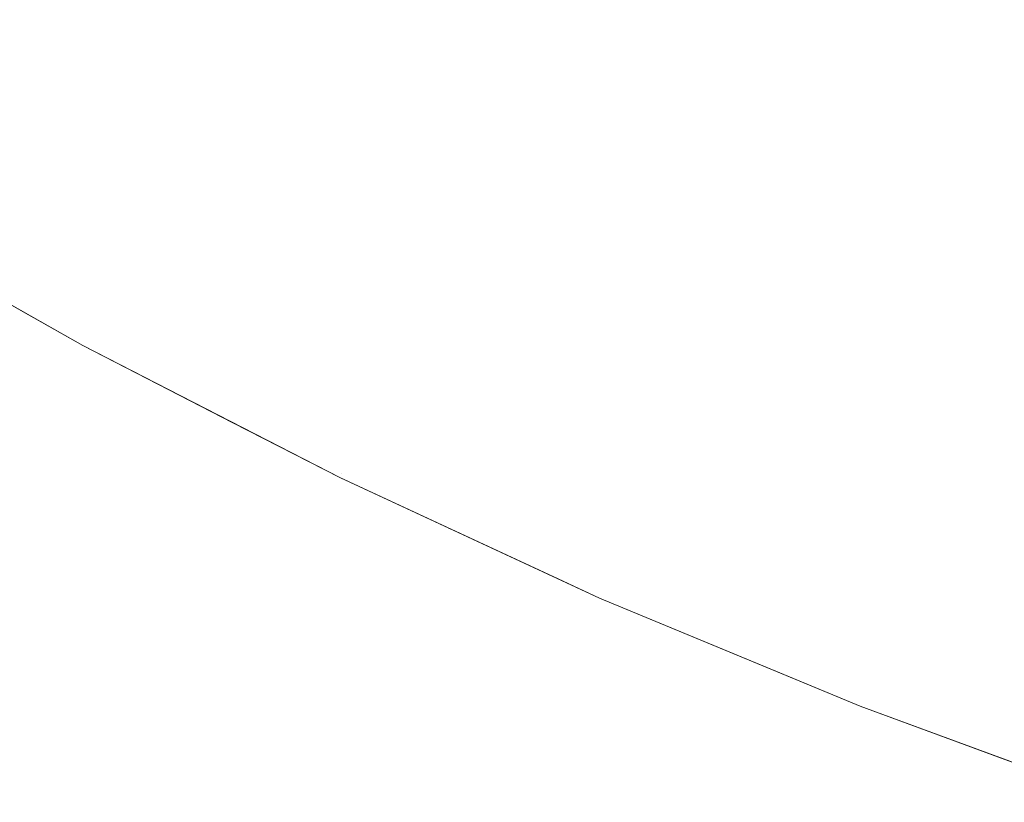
# Model space of a CAD drawing. Header units: centimetres. Extents: x -21.6 to 22.7, y 3.4 to 5.2.
# Tile 5 of 256: x -21.53813 to -21.52756, y 3.40408 to 3.41248. Entities that reach past the tile are written whole.
import ezdxf

# ---------------------------------------------------------------- set-up
doc = ezdxf.new("R2010")
doc.units = ezdxf.units.CM
doc.header["$LTSCALE"] = 2.54
doc.layers.add('Lucido design-1', color=7, linetype='Continuous')

# ---------------------------------------------------------------- blocks, each defined once
blk = doc.blocks.new('Gruppo-4-1')
at = {"color": 7, "linetype": 'Continuous', "lineweight": 9}
for points, invisible_edges in [([(-21.531649, 3.412835, -1872.950327), (-21.531804, 3.412353, -1872.948903), (-21.533989, 3.413421, -1872.948903), (-21.533822, 3.413897, -1872.950327)], 15), ([(-21.532902, 3.412878, -1872.282125), (-21.531804, 3.412353, -1872.282125), (-21.531487, 3.413336, -1872.279288), (-21.532572, 3.413854, -1872.279288)], 15), ([(-21.529134, 3.412878, -1872.953141), (-21.529289, 3.412353, -1872.95174), (-21.531487, 3.413336, -1872.95174), (-21.53132, 3.413854, -1872.953141)], 15), ([(-21.530393, 3.412835, -1872.279288), (-21.529289, 3.412353, -1872.279288), (-21.528975, 3.413421, -1872.276499), (-21.530065, 3.413897, -1872.276499)], 15), ([(-21.536922, 3.412495, -1872.941616), (-21.537057, 3.412141, -1872.940129), (-21.539218, 3.413383, -1872.940129), (-21.539074, 3.413732, -1872.941616)], 15), ([(-21.535393, 3.413092, -1872.285009), (-21.536471, 3.413676, -1872.285009), (-21.536779, 3.412869, -1872.287934), (-21.535691, 3.41228, -1872.287934)], 15), ([(-21.536629, 3.413263, -1872.944562), (-21.536471, 3.413676, -1872.946019), (-21.534305, 3.412526, -1872.946019), (-21.534452, 3.412107, -1872.944562)], 15), ([(-21.539354, 3.413053, -1872.938634), (-21.539218, 3.413383, -1872.940129), (-21.537057, 3.412141, -1872.940129), (-21.537185, 3.411807, -1872.938634)], 15), ([(-21.538143, 3.412753, -1872.290899), (-21.537057, 3.412141, -1872.290899), (-21.536779, 3.412869, -1872.287934), (-21.537856, 3.413477, -1872.287934)], 15), ([(-21.532902, 3.412878, -1872.282125), (-21.533989, 3.413421, -1872.282125), (-21.534305, 3.412526, -1872.285009), (-21.533206, 3.411977, -1872.285009)], 15), ([(-21.53415, 3.412964, -1872.947466), (-21.533989, 3.413421, -1872.948903), (-21.531804, 3.412353, -1872.948903), (-21.531954, 3.411891, -1872.947466)], 15), ([(-21.527875, 3.412964, -1872.276499), (-21.528975, 3.413421, -1872.276499), (-21.529289, 3.412353, -1872.279288), (-21.528176, 3.411891, -1872.279288)], 15), ([(-21.529134, 3.412878, -1872.953141), (-21.528975, 3.413421, -1872.954529), (-21.526768, 3.412526, -1872.954529), (-21.526914, 3.411977, -1872.953141)], 15), ([(-21.530393, 3.412835, -1872.279288), (-21.531487, 3.413336, -1872.279288), (-21.531804, 3.412353, -1872.282125), (-21.530697, 3.411847, -1872.282125)], 15), ([(-21.531649, 3.412835, -1872.950327), (-21.531487, 3.413336, -1872.95174), (-21.529289, 3.412353, -1872.95174), (-21.529438, 3.411847, -1872.950327)], 15), ([(-21.534452, 3.412107, -1872.944562), (-21.534593, 3.411708, -1872.943094), (-21.536779, 3.412869, -1872.943094), (-21.536629, 3.413263, -1872.944562)], 15), ([(-21.535691, 3.41228, -1872.287934), (-21.534593, 3.411708, -1872.287934), (-21.534305, 3.412526, -1872.285009), (-21.535393, 3.413092, -1872.285009)], 15), ([(-21.537185, 3.411807, -1872.938634), (-21.537305, 3.411494, -1872.93713), (-21.539481, 3.412744, -1872.93713), (-21.539354, 3.413053, -1872.938634)], 15), ([(-21.531954, 3.411891, -1872.947466), (-21.532097, 3.411447, -1872.946019), (-21.534305, 3.412526, -1872.946019), (-21.53415, 3.412964, -1872.947466)], 15), ([(-21.528176, 3.411891, -1872.279288), (-21.527055, 3.411447, -1872.279288), (-21.526768, 3.412526, -1872.276499), (-21.527875, 3.412964, -1872.276499)], 15), ([(-21.535691, 3.41228, -1872.287934), (-21.536779, 3.412869, -1872.287934), (-21.537057, 3.412141, -1872.290899), (-21.53596, 3.411547, -1872.290899)], 15), ([(-21.536922, 3.412495, -1872.941616), (-21.536779, 3.412869, -1872.943094), (-21.534593, 3.411708, -1872.943094), (-21.534726, 3.411329, -1872.941616)], 15), ([(-21.533206, 3.411977, -1872.285009), (-21.532097, 3.411447, -1872.285009), (-21.531804, 3.412353, -1872.282125), (-21.532902, 3.412878, -1872.282125)], 15), ([(-21.526914, 3.411977, -1872.953141), (-21.527055, 3.411447, -1872.95174), (-21.529289, 3.412353, -1872.95174), (-21.529134, 3.412878, -1872.953141)], 15), ([(-21.5396, 3.412456, -1872.935619), (-21.539481, 3.412744, -1872.93713), (-21.537305, 3.411494, -1872.93713), (-21.537416, 3.411201, -1872.935619)], 15), ([(-21.538398, 3.41211, -1872.293898), (-21.537305, 3.411494, -1872.293898), (-21.537057, 3.412141, -1872.290899), (-21.538143, 3.412753, -1872.290899)], 15), ([(-21.529438, 3.411847, -1872.950327), (-21.529581, 3.41136, -1872.948903), (-21.531804, 3.412353, -1872.948903), (-21.531649, 3.412835, -1872.950327)], 15), ([(-21.530697, 3.411847, -1872.282125), (-21.529581, 3.41136, -1872.282125), (-21.529289, 3.412353, -1872.279288), (-21.530393, 3.412835, -1872.279288)], 15), ([(-21.537416, 3.411201, -1872.935619), (-21.53752, 3.410929, -1872.934101), (-21.539711, 3.412187, -1872.934101), (-21.5396, 3.412456, -1872.935619)], 15), ([(-21.534726, 3.411329, -1872.941616), (-21.534852, 3.41097, -1872.940129), (-21.537057, 3.412141, -1872.940129), (-21.536922, 3.412495, -1872.941616)], 15), ([(-21.533206, 3.411977, -1872.285009), (-21.534305, 3.412526, -1872.285009), (-21.534593, 3.411708, -1872.287934), (-21.533484, 3.411154, -1872.287934)], 15), ([(-21.534452, 3.412107, -1872.944562), (-21.534305, 3.412526, -1872.946019), (-21.532097, 3.411447, -1872.946019), (-21.532234, 3.411023, -1872.944562)], 15), ([(-21.530697, 3.411847, -1872.282125), (-21.531804, 3.412353, -1872.282125), (-21.532097, 3.411447, -1872.285009), (-21.530979, 3.410936, -1872.285009)], 15), ([(-21.531954, 3.411891, -1872.947466), (-21.531804, 3.412353, -1872.948903), (-21.529581, 3.41136, -1872.948903), (-21.529719, 3.410892, -1872.947466)], 15), ([(-21.528176, 3.411891, -1872.279288), (-21.529289, 3.412353, -1872.279288), (-21.529581, 3.41136, -1872.282125), (-21.528456, 3.410892, -1872.282125)], 15), ([(-21.529438, 3.411847, -1872.950327), (-21.529289, 3.412353, -1872.95174), (-21.527055, 3.411447, -1872.95174), (-21.527191, 3.410936, -1872.950327)], 15), ([(-21.53596, 3.411547, -1872.290899), (-21.534852, 3.41097, -1872.290899), (-21.534593, 3.411708, -1872.287934), (-21.535691, 3.41228, -1872.287934)], 15), ([(-21.539813, 3.41194, -1872.932576), (-21.539711, 3.412187, -1872.934101), (-21.53752, 3.410929, -1872.934101), (-21.537616, 3.410678, -1872.932576)], 15), ([(-21.538621, 3.411549, -1872.296927), (-21.53752, 3.410929, -1872.296927), (-21.537305, 3.411494, -1872.293898), (-21.538398, 3.41211, -1872.293898)], 15), ([(-21.53596, 3.411547, -1872.290899), (-21.537057, 3.412141, -1872.290899), (-21.537305, 3.411494, -1872.293898), (-21.536199, 3.410895, -1872.293898)], 15), ([(-21.537185, 3.411807, -1872.938634), (-21.537057, 3.412141, -1872.940129), (-21.534852, 3.41097, -1872.940129), (-21.534972, 3.410632, -1872.938634)], 15), ([(-21.532234, 3.411023, -1872.944562), (-21.532365, 3.410619, -1872.943094), (-21.534593, 3.411708, -1872.943094), (-21.534452, 3.412107, -1872.944562)], 15), ([(-21.537616, 3.410678, -1872.932576), (-21.537704, 3.410448, -1872.931044), (-21.539906, 3.411713, -1872.931044), (-21.539813, 3.41194, -1872.932576)], 15), ([(-21.533484, 3.411154, -1872.287934), (-21.532365, 3.410619, -1872.287934), (-21.532097, 3.411447, -1872.285009), (-21.533206, 3.411977, -1872.285009)], 15), ([(-21.534972, 3.410632, -1872.938634), (-21.535084, 3.410314, -1872.93713), (-21.537305, 3.411494, -1872.93713), (-21.537185, 3.411807, -1872.938634)], 15), ([(-21.529719, 3.410892, -1872.947466), (-21.529851, 3.410444, -1872.946019), (-21.532097, 3.411447, -1872.946019), (-21.531954, 3.411891, -1872.947466)], 15), ([(-21.530979, 3.410936, -1872.285009), (-21.529851, 3.410444, -1872.285009), (-21.529581, 3.41136, -1872.282125), (-21.530697, 3.411847, -1872.282125)], 15), ([(-21.527191, 3.410936, -1872.950327), (-21.527322, 3.410444, -1872.948903), (-21.529581, 3.41136, -1872.948903), (-21.529438, 3.411847, -1872.950327)], 15), ([(-21.528456, 3.410892, -1872.282125), (-21.527322, 3.410444, -1872.282125), (-21.527055, 3.411447, -1872.279288), (-21.528176, 3.411891, -1872.279288)], 15), ([(-21.539991, 3.411508, -1872.929507), (-21.539906, 3.411713, -1872.931044), (-21.537704, 3.410448, -1872.931044), (-21.537784, 3.410239, -1872.929507)], 15), ([(-21.533484, 3.411154, -1872.287934), (-21.534593, 3.411708, -1872.287934), (-21.534852, 3.41097, -1872.290899), (-21.533734, 3.410412, -1872.290899)], 15), ([(-21.534726, 3.411329, -1872.941616), (-21.534593, 3.411708, -1872.943094), (-21.532365, 3.410619, -1872.943094), (-21.532489, 3.410236, -1872.941616)], 15), ([(-21.537784, 3.410239, -1872.929507), (-21.537855, 3.410052, -1872.927965), (-21.540067, 3.411323, -1872.927965), (-21.539991, 3.411508, -1872.929507)], 15), ([(-21.538811, 3.411072, -1872.299984), (-21.537704, 3.410448, -1872.299984), (-21.53752, 3.410929, -1872.296927), (-21.538621, 3.411549, -1872.296927)], 15), ([(-21.536199, 3.410895, -1872.293898), (-21.537305, 3.411494, -1872.293898), (-21.53752, 3.410929, -1872.296927), (-21.536408, 3.410326, -1872.296927)], 15), ([(-21.537416, 3.411201, -1872.935619), (-21.537305, 3.411494, -1872.93713), (-21.535084, 3.410314, -1872.93713), (-21.535188, 3.410017, -1872.935619)], 15), ([(-21.536199, 3.410895, -1872.293898), (-21.535084, 3.410314, -1872.293898), (-21.534852, 3.41097, -1872.290899), (-21.53596, 3.411547, -1872.290899)], 15), ([(-21.530979, 3.410936, -1872.285009), (-21.532097, 3.411447, -1872.285009), (-21.532365, 3.410619, -1872.287934), (-21.531236, 3.410103, -1872.287934)], 15), ([(-21.532234, 3.411023, -1872.944562), (-21.532097, 3.411447, -1872.946019), (-21.529851, 3.410444, -1872.946019), (-21.529977, 3.410015, -1872.944562)], 15), ([(-21.540134, 3.411161, -1872.926419), (-21.540067, 3.411323, -1872.927965), (-21.537855, 3.410052, -1872.927965), (-21.537918, 3.409887, -1872.926419)], 15), ([(-21.532489, 3.410236, -1872.941616), (-21.532606, 3.409872, -1872.940129), (-21.534852, 3.41097, -1872.940129), (-21.534726, 3.411329, -1872.941616)], 15), ([(-21.528456, 3.410892, -1872.282125), (-21.529581, 3.41136, -1872.282125), (-21.529851, 3.410444, -1872.285009), (-21.528714, 3.409971, -1872.285009)], 15), ([(-21.529719, 3.410892, -1872.947466), (-21.529581, 3.41136, -1872.948903), (-21.527322, 3.410444, -1872.948903), (-21.527448, 3.409971, -1872.947466)], 15), ([(-21.537918, 3.409887, -1872.926419), (-21.537973, 3.409744, -1872.924868), (-21.540192, 3.411019, -1872.924868), (-21.540134, 3.411161, -1872.926419)], 15), ([(-21.535188, 3.410017, -1872.935619), (-21.535285, 3.409741, -1872.934101), (-21.53752, 3.410929, -1872.934101), (-21.537416, 3.411201, -1872.935619)], 15), ([(-21.538967, 3.410679, -1872.303063), (-21.537855, 3.410052, -1872.303063), (-21.537704, 3.410448, -1872.299984), (-21.538811, 3.411072, -1872.299984)], 15), ([(-21.533734, 3.410412, -1872.290899), (-21.532606, 3.409872, -1872.290899), (-21.532365, 3.410619, -1872.287934), (-21.533484, 3.411154, -1872.287934)], 15), ([(-21.540242, 3.410899, -1872.923315), (-21.540192, 3.411019, -1872.924868), (-21.537973, 3.409744, -1872.924868), (-21.538019, 3.409622, -1872.923315)], 15), ([(-21.533734, 3.410412, -1872.290899), (-21.534852, 3.41097, -1872.290899), (-21.535084, 3.410314, -1872.293898), (-21.533957, 3.409752, -1872.293898)], 15), ([(-21.534972, 3.410632, -1872.938634), (-21.534852, 3.41097, -1872.940129), (-21.532606, 3.409872, -1872.940129), (-21.532717, 3.40953, -1872.938634)], 15), ([(-21.529977, 3.410015, -1872.944562), (-21.530097, 3.409606, -1872.943094), (-21.532365, 3.410619, -1872.943094), (-21.532234, 3.411023, -1872.944562)], 15), ([(-21.538019, 3.409622, -1872.923315), (-21.538057, 3.409523, -1872.921758), (-21.540282, 3.410801, -1872.921758), (-21.540242, 3.410899, -1872.923315)], 15), ([(-21.536408, 3.410326, -1872.296927), (-21.53752, 3.410929, -1872.296927), (-21.537704, 3.410448, -1872.299984), (-21.536586, 3.409842, -1872.299984)], 15), ([(-21.537616, 3.410678, -1872.932576), (-21.53752, 3.410929, -1872.934101), (-21.535285, 3.409741, -1872.934101), (-21.535375, 3.409487, -1872.932576)], 15), ([(-21.536408, 3.410326, -1872.296927), (-21.535285, 3.409741, -1872.296927), (-21.535084, 3.410314, -1872.293898), (-21.536199, 3.410895, -1872.293898)], 15), ([(-21.531236, 3.410103, -1872.287934), (-21.530097, 3.409606, -1872.287934), (-21.529851, 3.410444, -1872.285009), (-21.530979, 3.410936, -1872.285009)], 15), ([(-21.527448, 3.409971, -1872.947466), (-21.527569, 3.409518, -1872.946019), (-21.529851, 3.410444, -1872.946019), (-21.529719, 3.410892, -1872.947466)], 15), ([(-21.528714, 3.409971, -1872.285009), (-21.527569, 3.409518, -1872.285009), (-21.527322, 3.410444, -1872.282125), (-21.528456, 3.410892, -1872.282125)], 15), ([(-21.540314, 3.410725, -1872.920199), (-21.540282, 3.410801, -1872.921758), (-21.538057, 3.409523, -1872.921758), (-21.538087, 3.409445, -1872.920199)], 15), ([(-21.54035, 3.410637, -1872.917076), (-21.540336, 3.41067, -1872.918638), (-21.538108, 3.40939, -1872.918638), (-21.538121, 3.409356, -1872.917076)], 15), ([(-21.538121, 3.409356, -1872.917076), (-21.537455, 3.408979, -1872.915514), (-21.540203, 3.410536, -1872.915514), (-21.54035, 3.410637, -1872.917076)], 13), ([(-21.538087, 3.409445, -1872.920199), (-21.538108, 3.40939, -1872.918638), (-21.540336, 3.41067, -1872.918638), (-21.540314, 3.410725, -1872.920199)], 15), ([(-21.539088, 3.410373, -1872.30616), (-21.537973, 3.409744, -1872.30616), (-21.537855, 3.410052, -1872.303063), (-21.538967, 3.410679, -1872.303063)], 15), ([(-21.535375, 3.409487, -1872.932576), (-21.535457, 3.409254, -1872.931044), (-21.537704, 3.410448, -1872.931044), (-21.537616, 3.410678, -1872.932576)], 15), ([(-21.532717, 3.40953, -1872.938634), (-21.53282, 3.409208, -1872.93713), (-21.535084, 3.410314, -1872.93713), (-21.534972, 3.410632, -1872.938634)], 15), ([(-21.540203, 3.410536, -1872.315514), (-21.538119, 3.409356, -1872.315514), (-21.538108, 3.40939, -1872.31239), (-21.539228, 3.410021, -1872.31239)], 14), ([(-21.540203, 3.410536, -1872.915514), (-21.537455, 3.408979, -1872.915514), (-21.537455, 3.408979, -1872.315514), (-21.538119, 3.409356, -1872.315514)], 10), ([(-21.538119, 3.409356, -1872.315514), (-21.540203, 3.410536, -1872.315514), (-21.540203, 3.410536, -1872.915514)], 10), ([(-21.531236, 3.410103, -1872.287934), (-21.532365, 3.410619, -1872.287934), (-21.532606, 3.409872, -1872.290899), (-21.531468, 3.409352, -1872.290899)], 15), ([(-21.532489, 3.410236, -1872.941616), (-21.532365, 3.410619, -1872.943094), (-21.530097, 3.409606, -1872.943094), (-21.530212, 3.409218, -1872.941616)], 15), ([(-21.536586, 3.409842, -1872.299984), (-21.537704, 3.410448, -1872.299984), (-21.537855, 3.410052, -1872.303063), (-21.536732, 3.409444, -1872.303063)], 15), ([(-21.537784, 3.410239, -1872.929507), (-21.537704, 3.410448, -1872.931044), (-21.535457, 3.409254, -1872.931044), (-21.535531, 3.409043, -1872.929507)], 15), ([(-21.528714, 3.409971, -1872.285009), (-21.529851, 3.410444, -1872.285009), (-21.530097, 3.409606, -1872.287934), (-21.52895, 3.409129, -1872.287934)], 15), ([(-21.529977, 3.410015, -1872.944562), (-21.529851, 3.410444, -1872.946019), (-21.527569, 3.409518, -1872.946019), (-21.527684, 3.409085, -1872.944562)], 15), ([(-21.52618, 3.410015, -1872.282125), (-21.527322, 3.410444, -1872.282125), (-21.527569, 3.409518, -1872.285009), (-21.526415, 3.409085, -1872.285009)], 15), ([(-21.539175, 3.410153, -1872.30927), (-21.538057, 3.409523, -1872.30927), (-21.537973, 3.409744, -1872.30616), (-21.539088, 3.410373, -1872.30616)], 15), ([(-21.536586, 3.409842, -1872.299984), (-21.535457, 3.409254, -1872.299984), (-21.535285, 3.409741, -1872.296927), (-21.536408, 3.410326, -1872.296927)], 15), ([(-21.533957, 3.409752, -1872.293898), (-21.535084, 3.410314, -1872.293898), (-21.535285, 3.409741, -1872.296927), (-21.534152, 3.409175, -1872.296927)], 15), ([(-21.535188, 3.410017, -1872.935619), (-21.535084, 3.410314, -1872.93713), (-21.53282, 3.409208, -1872.93713), (-21.532918, 3.408908, -1872.935619)], 15), ([(-21.533957, 3.409752, -1872.293898), (-21.53282, 3.409208, -1872.293898), (-21.532606, 3.409872, -1872.290899), (-21.533734, 3.410412, -1872.290899)], 15), ([(-21.535531, 3.409043, -1872.929507), (-21.535598, 3.408854, -1872.927965), (-21.537855, 3.410052, -1872.927965), (-21.537784, 3.410239, -1872.929507)], 15), ([(-21.530212, 3.409218, -1872.941616), (-21.53032, 3.408851, -1872.940129), (-21.532606, 3.409872, -1872.940129), (-21.532489, 3.410236, -1872.941616)], 15), ([(-21.539228, 3.410021, -1872.31239), (-21.538108, 3.40939, -1872.31239), (-21.538057, 3.409523, -1872.30927), (-21.539175, 3.410153, -1872.30927)], 15), ([(-21.531468, 3.409352, -1872.290899), (-21.53032, 3.408851, -1872.290899), (-21.530097, 3.409606, -1872.287934), (-21.531236, 3.410103, -1872.287934)], 15), ([(-21.536732, 3.409444, -1872.303063), (-21.537855, 3.410052, -1872.303063), (-21.537973, 3.409744, -1872.30616), (-21.536846, 3.409133, -1872.30616)], 15), ([(-21.537918, 3.409887, -1872.926419), (-21.537855, 3.410052, -1872.927965), (-21.535598, 3.408854, -1872.927965), (-21.535657, 3.408686, -1872.926419)], 15), ([(-21.532918, 3.408908, -1872.935619), (-21.533008, 3.408629, -1872.934101), (-21.535285, 3.409741, -1872.934101), (-21.535188, 3.410017, -1872.935619)], 15), ([(-21.527684, 3.409085, -1872.944562), (-21.527794, 3.408672, -1872.943094), (-21.530097, 3.409606, -1872.943094), (-21.529977, 3.410015, -1872.944562)], 15), ([(-21.52895, 3.409129, -1872.287934), (-21.527794, 3.408672, -1872.287934), (-21.527569, 3.409518, -1872.285009), (-21.528714, 3.409971, -1872.285009)], 15), ([(-21.525144, 3.409129, -1872.947466), (-21.525253, 3.408672, -1872.946019), (-21.527569, 3.409518, -1872.946019), (-21.527448, 3.409971, -1872.947466)], 15), ([(-21.535657, 3.408686, -1872.926419), (-21.535708, 3.408541, -1872.924868), (-21.537973, 3.409744, -1872.924868), (-21.537918, 3.409887, -1872.926419)], 15), ([(-21.536732, 3.409444, -1872.303063), (-21.535598, 3.408854, -1872.303063), (-21.535457, 3.409254, -1872.299984), (-21.536586, 3.409842, -1872.299984)], 15), ([(-21.531468, 3.409352, -1872.290899), (-21.532606, 3.409872, -1872.290899), (-21.53282, 3.409208, -1872.293898), (-21.531674, 3.408684, -1872.293898)], 15), ([(-21.532717, 3.40953, -1872.938634), (-21.532606, 3.409872, -1872.940129), (-21.53032, 3.408851, -1872.940129), (-21.530422, 3.408505, -1872.938634)], 15), ([(-21.536846, 3.409133, -1872.30616), (-21.537973, 3.409744, -1872.30616), (-21.538057, 3.409523, -1872.30927), (-21.536928, 3.40891, -1872.30927)], 15), ([(-21.538019, 3.409622, -1872.923315), (-21.537973, 3.409744, -1872.924868), (-21.535708, 3.408541, -1872.924868), (-21.535751, 3.408418, -1872.923315)], 15), ([(-21.534152, 3.409175, -1872.296927), (-21.535285, 3.409741, -1872.296927), (-21.535457, 3.409254, -1872.299984), (-21.534317, 3.408685, -1872.299984)], 15), ([(-21.535375, 3.409487, -1872.932576), (-21.535285, 3.409741, -1872.934101), (-21.533008, 3.408629, -1872.934101), (-21.533091, 3.408371, -1872.932576)], 15), ([(-21.534152, 3.409175, -1872.296927), (-21.533008, 3.408629, -1872.296927), (-21.53282, 3.409208, -1872.293898), (-21.533957, 3.409752, -1872.293898)], 15), ([(-21.535751, 3.408418, -1872.923315), (-21.535787, 3.408317, -1872.921758), (-21.538057, 3.409523, -1872.921758), (-21.538019, 3.409622, -1872.923315)], 15), ([(-21.52895, 3.409129, -1872.287934), (-21.530097, 3.409606, -1872.287934), (-21.53032, 3.408851, -1872.290899), (-21.529163, 3.40837, -1872.290899)], 15), ([(-21.530212, 3.409218, -1872.941616), (-21.530097, 3.409606, -1872.943094), (-21.527794, 3.408672, -1872.943094), (-21.527898, 3.40828, -1872.941616)], 15), ([(-21.536928, 3.40891, -1872.30927), (-21.538057, 3.409523, -1872.30927), (-21.538108, 3.40939, -1872.31239), (-21.536977, 3.408777, -1872.31239)], 15), ([(-21.538087, 3.409445, -1872.920199), (-21.538057, 3.409523, -1872.921758), (-21.535787, 3.408317, -1872.921758), (-21.535815, 3.408238, -1872.920199)], 15), ([(-21.533091, 3.408371, -1872.932576), (-21.533167, 3.408135, -1872.931044), (-21.535457, 3.409254, -1872.931044), (-21.535375, 3.409487, -1872.932576)], 15), ([(-21.530422, 3.408505, -1872.938634), (-21.530518, 3.408179, -1872.93713), (-21.53282, 3.409208, -1872.93713), (-21.532717, 3.40953, -1872.938634)], 15), ([(-21.526415, 3.409085, -1872.285009), (-21.527569, 3.409518, -1872.285009), (-21.527794, 3.408672, -1872.287934), (-21.526629, 3.408235, -1872.287934)], 15), ([(-21.527684, 3.409085, -1872.944562), (-21.527569, 3.409518, -1872.946019), (-21.525253, 3.408672, -1872.946019), (-21.525357, 3.408235, -1872.944562)], 15), ([(-21.538121, 3.409356, -1872.917076), (-21.538108, 3.40939, -1872.918638), (-21.535834, 3.408182, -1872.918638), (-21.535846, 3.408148, -1872.917076)], 15), ([(-21.536977, 3.408777, -1872.31239), (-21.538108, 3.40939, -1872.31239), (-21.538119, 3.409356, -1872.315514), (-21.537455, 3.408979, -1872.315514)], 11), ([(-21.535815, 3.408238, -1872.920199), (-21.535834, 3.408182, -1872.918638), (-21.538108, 3.40939, -1872.918638), (-21.538087, 3.409445, -1872.920199)], 15), ([(-21.536846, 3.409133, -1872.30616), (-21.535708, 3.408541, -1872.30616), (-21.535598, 3.408854, -1872.303063), (-21.536732, 3.409444, -1872.303063)], 15), ([(-21.537455, 3.408979, -1872.915514), (-21.538121, 3.409356, -1872.917076), (-21.535846, 3.408148, -1872.917076)], 11), ([(-21.531674, 3.408684, -1872.293898), (-21.530518, 3.408179, -1872.293898), (-21.53032, 3.408851, -1872.290899), (-21.531468, 3.409352, -1872.290899)], 15), ([(-21.534317, 3.408685, -1872.299984), (-21.535457, 3.409254, -1872.299984), (-21.535598, 3.408854, -1872.303063), (-21.534453, 3.408282, -1872.303063)], 15), ([(-21.535531, 3.409043, -1872.929507), (-21.535457, 3.409254, -1872.931044), (-21.533167, 3.408135, -1872.931044), (-21.533236, 3.407922, -1872.929507)], 15), ([(-21.534317, 3.408685, -1872.299984), (-21.533167, 3.408135, -1872.299984), (-21.533008, 3.408629, -1872.296927), (-21.534152, 3.409175, -1872.296927)], 15), ([(-21.531674, 3.408684, -1872.293898), (-21.53282, 3.409208, -1872.293898), (-21.533008, 3.408629, -1872.296927), (-21.531854, 3.408101, -1872.296927)], 15), ([(-21.532918, 3.408908, -1872.935619), (-21.53282, 3.409208, -1872.93713), (-21.530518, 3.408179, -1872.93713), (-21.530607, 3.407875, -1872.935619)], 15), ([(-21.527898, 3.40828, -1872.941616), (-21.527997, 3.407909, -1872.940129), (-21.53032, 3.408851, -1872.940129), (-21.530212, 3.409218, -1872.941616)], 15), ([(-21.536928, 3.40891, -1872.30927), (-21.535787, 3.408317, -1872.30927), (-21.535708, 3.408541, -1872.30616), (-21.536846, 3.409133, -1872.30616)], 15), ([(-21.529163, 3.40837, -1872.290899), (-21.527997, 3.407909, -1872.290899), (-21.527794, 3.408672, -1872.287934), (-21.52895, 3.409129, -1872.287934)], 15), ([(-21.525357, 3.408235, -1872.944562), (-21.525457, 3.407818, -1872.943094), (-21.527794, 3.408672, -1872.943094), (-21.527684, 3.409085, -1872.944562)], 15), ([(-21.537455, 3.408979, -1872.315514), (-21.535843, 3.408151, -1872.315514), (-21.535834, 3.408182, -1872.31239), (-21.536977, 3.408777, -1872.31239)], 14), ([(-21.537455, 3.408979, -1872.915514), (-21.534689, 3.407558, -1872.915514), (-21.534689, 3.407558, -1872.315514), (-21.535843, 3.408151, -1872.315514)], 10), ([(-21.535843, 3.408151, -1872.315514), (-21.537455, 3.408979, -1872.315514), (-21.537455, 3.408979, -1872.915514)], 10), ([(-21.535846, 3.408148, -1872.917076), (-21.534689, 3.407558, -1872.915514), (-21.537455, 3.408979, -1872.915514)], 9), ([(-21.533236, 3.407922, -1872.929507), (-21.533298, 3.40773, -1872.927965), (-21.535598, 3.408854, -1872.927965), (-21.535531, 3.409043, -1872.929507)], 15), ([(-21.536977, 3.408777, -1872.31239), (-21.535834, 3.408182, -1872.31239), (-21.535787, 3.408317, -1872.30927), (-21.536928, 3.40891, -1872.30927)], 15), ([(-21.534453, 3.408282, -1872.303063), (-21.535598, 3.408854, -1872.303063), (-21.535708, 3.408541, -1872.30616), (-21.534559, 3.407967, -1872.30616)], 15), ([(-21.535657, 3.408686, -1872.926419), (-21.535598, 3.408854, -1872.927965), (-21.533298, 3.40773, -1872.927965), (-21.533353, 3.40756, -1872.926419)], 15), ([(-21.530607, 3.407875, -1872.935619), (-21.53069, 3.407593, -1872.934101), (-21.533008, 3.408629, -1872.934101), (-21.532918, 3.408908, -1872.935619)], 15), ([(-21.529163, 3.40837, -1872.290899), (-21.53032, 3.408851, -1872.290899), (-21.530518, 3.408179, -1872.293898), (-21.529352, 3.407695, -1872.293898)], 15), ([(-21.530422, 3.408505, -1872.938634), (-21.53032, 3.408851, -1872.940129), (-21.527997, 3.407909, -1872.940129), (-21.52809, 3.407559, -1872.938634)], 15), ([(-21.533353, 3.40756, -1872.926419), (-21.5334, 3.407413, -1872.924868), (-21.535708, 3.408541, -1872.924868), (-21.535657, 3.408686, -1872.926419)], 15), ([(-21.534453, 3.408282, -1872.303063), (-21.533298, 3.40773, -1872.303063), (-21.533167, 3.408135, -1872.299984), (-21.534317, 3.408685, -1872.299984)], 15), ([(-21.531854, 3.408101, -1872.296927), (-21.533008, 3.408629, -1872.296927), (-21.533167, 3.408135, -1872.299984), (-21.532007, 3.407605, -1872.299984)], 15), ([(-21.533091, 3.408371, -1872.932576), (-21.533008, 3.408629, -1872.934101), (-21.53069, 3.407593, -1872.934101), (-21.530767, 3.407333, -1872.932576)], 15), ([(-21.531854, 3.408101, -1872.296927), (-21.53069, 3.407593, -1872.296927), (-21.530518, 3.408179, -1872.293898), (-21.531674, 3.408684, -1872.293898)], 15), ([(-21.526629, 3.408235, -1872.287934), (-21.527794, 3.408672, -1872.287934), (-21.527997, 3.407909, -1872.290899), (-21.526823, 3.407468, -1872.290899)], 15), ([(-21.527898, 3.40828, -1872.941616), (-21.527794, 3.408672, -1872.943094), (-21.525457, 3.407818, -1872.943094), (-21.525551, 3.407423, -1872.941616)], 15), ([(-21.534559, 3.407967, -1872.30616), (-21.535708, 3.408541, -1872.30616), (-21.535787, 3.408317, -1872.30927), (-21.534636, 3.407742, -1872.30927)], 15), ([(-21.535751, 3.408418, -1872.923315), (-21.535708, 3.408541, -1872.924868), (-21.5334, 3.407413, -1872.924868), (-21.533441, 3.407288, -1872.923315)], 15), ([(-21.533441, 3.407288, -1872.923315), (-21.533474, 3.407186, -1872.921758), (-21.535787, 3.408317, -1872.921758), (-21.535751, 3.408418, -1872.923315)], 15), ([(-21.52809, 3.407559, -1872.938634), (-21.528178, 3.40723, -1872.93713), (-21.530518, 3.408179, -1872.93713), (-21.530422, 3.408505, -1872.938634)], 15), ([(-21.534636, 3.407742, -1872.30927), (-21.535787, 3.408317, -1872.30927), (-21.535834, 3.408182, -1872.31239), (-21.534681, 3.407606, -1872.31239)], 15), ([(-21.535815, 3.408238, -1872.920199), (-21.535787, 3.408317, -1872.921758), (-21.533474, 3.407186, -1872.921758), (-21.533499, 3.407107, -1872.920199)], 15), ([(-21.530767, 3.407333, -1872.932576), (-21.530837, 3.407094, -1872.931044), (-21.533167, 3.408135, -1872.931044), (-21.533091, 3.408371, -1872.932576)], 15), ([(-21.529352, 3.407695, -1872.293898), (-21.528178, 3.40723, -1872.293898), (-21.527997, 3.407909, -1872.290899), (-21.529163, 3.40837, -1872.290899)], 15), ([(-21.533499, 3.407107, -1872.920199), (-21.533518, 3.40705, -1872.918638), (-21.535834, 3.408182, -1872.918638), (-21.535815, 3.408238, -1872.920199)], 15), ([(-21.534559, 3.407967, -1872.30616), (-21.5334, 3.407413, -1872.30616), (-21.533298, 3.40773, -1872.303063), (-21.534453, 3.408282, -1872.303063)], 15), ([(-21.525551, 3.407423, -1872.941616), (-21.52564, 3.407048, -1872.940129), (-21.527997, 3.407909, -1872.940129), (-21.527898, 3.40828, -1872.941616)], 15), ([(-21.535846, 3.408148, -1872.917076), (-21.535834, 3.408182, -1872.918638), (-21.533518, 3.40705, -1872.918638), (-21.533529, 3.407016, -1872.917076)], 15), ([(-21.533529, 3.407016, -1872.917076), (-21.534689, 3.407558, -1872.915514), (-21.535846, 3.408148, -1872.917076)], 11), ([(-21.534681, 3.407606, -1872.31239), (-21.535834, 3.408182, -1872.31239), (-21.535843, 3.408151, -1872.315514), (-21.534697, 3.407561, -1872.315514)], 11), ([(-21.532007, 3.407605, -1872.299984), (-21.533167, 3.408135, -1872.299984), (-21.533298, 3.40773, -1872.303063), (-21.532133, 3.407197, -1872.303063)], 15), ([(-21.533236, 3.407922, -1872.929507), (-21.533167, 3.408135, -1872.931044), (-21.530837, 3.407094, -1872.931044), (-21.530901, 3.406878, -1872.929507)], 15), ([(-21.532007, 3.407605, -1872.299984), (-21.530837, 3.407094, -1872.299984), (-21.53069, 3.407593, -1872.296927), (-21.531854, 3.408101, -1872.296927)], 15), ([(-21.529352, 3.407695, -1872.293898), (-21.530518, 3.408179, -1872.293898), (-21.53069, 3.407593, -1872.296927), (-21.529517, 3.407105, -1872.296927)], 15), ([(-21.530607, 3.407875, -1872.935619), (-21.530518, 3.408179, -1872.93713), (-21.528178, 3.40723, -1872.93713), (-21.528259, 3.406923, -1872.935619)], 15), ([(-21.534636, 3.407742, -1872.30927), (-21.533474, 3.407186, -1872.30927), (-21.5334, 3.407413, -1872.30616), (-21.534559, 3.407967, -1872.30616)], 15), ([(-21.530901, 3.406878, -1872.929507), (-21.530958, 3.406684, -1872.927965), (-21.533298, 3.40773, -1872.927965), (-21.533236, 3.407922, -1872.929507)], 15), ([(-21.526823, 3.407468, -1872.290899), (-21.527997, 3.407909, -1872.290899), (-21.528178, 3.40723, -1872.293898), (-21.526995, 3.406786, -1872.293898)], 15), ([(-21.52809, 3.407559, -1872.938634), (-21.527997, 3.407909, -1872.940129), (-21.52564, 3.407048, -1872.940129), (-21.525725, 3.406695, -1872.938634)], 15), ([(-21.528259, 3.406923, -1872.935619), (-21.528335, 3.406638, -1872.934101), (-21.53069, 3.407593, -1872.934101), (-21.530607, 3.407875, -1872.935619)], 15), ([(-21.534681, 3.407606, -1872.31239), (-21.533518, 3.40705, -1872.31239), (-21.533474, 3.407186, -1872.30927), (-21.534636, 3.407742, -1872.30927)], 15), ([(-21.532133, 3.407197, -1872.303063), (-21.533298, 3.40773, -1872.303063), (-21.5334, 3.407413, -1872.30616), (-21.532231, 3.406879, -1872.30616)], 15), ([(-21.533353, 3.40756, -1872.926419), (-21.533298, 3.40773, -1872.927965), (-21.530958, 3.406684, -1872.927965), (-21.531008, 3.406513, -1872.926419)], 15), ([(-21.529517, 3.407105, -1872.296927), (-21.528335, 3.406638, -1872.296927), (-21.528178, 3.40723, -1872.293898), (-21.529352, 3.407695, -1872.293898)], 15), ([(-21.534697, 3.407561, -1872.315514), (-21.533518, 3.40705, -1872.31239), (-21.534681, 3.407606, -1872.31239)], 11), ([(-21.532133, 3.407197, -1872.303063), (-21.530958, 3.406684, -1872.303063), (-21.530837, 3.407094, -1872.299984), (-21.532007, 3.407605, -1872.299984)], 15), ([(-21.529517, 3.407105, -1872.296927), (-21.53069, 3.407593, -1872.296927), (-21.530837, 3.407094, -1872.299984), (-21.529658, 3.406604, -1872.299984)], 15), ([(-21.530767, 3.407333, -1872.932576), (-21.53069, 3.407593, -1872.934101), (-21.528335, 3.406638, -1872.934101), (-21.528405, 3.406375, -1872.932576)], 15), ([(-21.532344, 3.406513, -1872.31239), (-21.533518, 3.40705, -1872.31239), (-21.534697, 3.407561, -1872.315514), (-21.532354, 3.406475, -1872.315514)], 11), ([(-21.534689, 3.407558, -1872.915514), (-21.531908, 3.406268, -1872.915514), (-21.531908, 3.406268, -1872.315514), (-21.532354, 3.406475, -1872.315514)], 10), ([(-21.532354, 3.406475, -1872.315514), (-21.534689, 3.407558, -1872.315514), (-21.534689, 3.407558, -1872.915514)], 10), ([(-21.531908, 3.406268, -1872.915514), (-21.534689, 3.407558, -1872.915514), (-21.533529, 3.407016, -1872.917076)], 10), ([(-21.531008, 3.406513, -1872.926419), (-21.531052, 3.406364, -1872.924868), (-21.5334, 3.407413, -1872.924868), (-21.533353, 3.40756, -1872.926419)], 15), ([(-21.525725, 3.406695, -1872.938634), (-21.525804, 3.406363, -1872.93713), (-21.528178, 3.40723, -1872.93713), (-21.52809, 3.407559, -1872.938634)], 15), ([(-21.532231, 3.406879, -1872.30616), (-21.5334, 3.407413, -1872.30616), (-21.533474, 3.407186, -1872.30927), (-21.532301, 3.40665, -1872.30927)], 15), ([(-21.533441, 3.407288, -1872.923315), (-21.5334, 3.407413, -1872.924868), (-21.531052, 3.406364, -1872.924868), (-21.531089, 3.406238, -1872.923315)], 15), ([(-21.531089, 3.406238, -1872.923315), (-21.53112, 3.406135, -1872.921758), (-21.533474, 3.407186, -1872.921758), (-21.533441, 3.407288, -1872.923315)], 15), ([(-21.528405, 3.406375, -1872.932576), (-21.52847, 3.406134, -1872.931044), (-21.530837, 3.407094, -1872.931044), (-21.530767, 3.407333, -1872.932576)], 15), ([(-21.532301, 3.40665, -1872.30927), (-21.533474, 3.407186, -1872.30927), (-21.533518, 3.40705, -1872.31239), (-21.532344, 3.406513, -1872.31239)], 15), ([(-21.533499, 3.407107, -1872.920199), (-21.533474, 3.407186, -1872.921758), (-21.53112, 3.406135, -1872.921758), (-21.531143, 3.406054, -1872.920199)], 15), ([(-21.532231, 3.406879, -1872.30616), (-21.531052, 3.406364, -1872.30616), (-21.530958, 3.406684, -1872.303063), (-21.532133, 3.407197, -1872.303063)], 15), ([(-21.526995, 3.406786, -1872.293898), (-21.528178, 3.40723, -1872.293898), (-21.528335, 3.406638, -1872.296927), (-21.527145, 3.406191, -1872.296927)], 15), ([(-21.528259, 3.406923, -1872.935619), (-21.528178, 3.40723, -1872.93713), (-21.525804, 3.406363, -1872.93713), (-21.525878, 3.406053, -1872.935619)], 15), ([(-21.533529, 3.407016, -1872.917076), (-21.533518, 3.40705, -1872.918638), (-21.53116, 3.405997, -1872.918638), (-21.53117, 3.405962, -1872.917076)], 15), ([(-21.531143, 3.406054, -1872.920199), (-21.53116, 3.405997, -1872.918638), (-21.533518, 3.40705, -1872.918638), (-21.533499, 3.407107, -1872.920199)], 15), ([(-21.529658, 3.406604, -1872.299984), (-21.530837, 3.407094, -1872.299984), (-21.530958, 3.406684, -1872.303063), (-21.529773, 3.406192, -1872.303063)], 15), ([(-21.530901, 3.406878, -1872.929507), (-21.530837, 3.407094, -1872.931044), (-21.52847, 3.406134, -1872.931044), (-21.528528, 3.405915, -1872.929507)], 15), ([(-21.529658, 3.406604, -1872.299984), (-21.52847, 3.406134, -1872.299984), (-21.528335, 3.406638, -1872.296927), (-21.529517, 3.407105, -1872.296927)], 15), ([(-21.533529, 3.407016, -1872.917076), (-21.53117, 3.405962, -1872.917076), (-21.531908, 3.406268, -1872.915514)], 11), ([(-21.532301, 3.40665, -1872.30927), (-21.53112, 3.406135, -1872.30927), (-21.531052, 3.406364, -1872.30616), (-21.532231, 3.406879, -1872.30616)], 15), ([(-21.528528, 3.405915, -1872.929507), (-21.52858, 3.40572, -1872.927965), (-21.530958, 3.406684, -1872.927965), (-21.530901, 3.406878, -1872.929507)], 15), ([(-21.525878, 3.406053, -1872.935619), (-21.525946, 3.405765, -1872.934101), (-21.528335, 3.406638, -1872.934101), (-21.528259, 3.406923, -1872.935619)], 15), ([(-21.532344, 3.406513, -1872.31239), (-21.53116, 3.405997, -1872.31239), (-21.53112, 3.406135, -1872.30927), (-21.532301, 3.40665, -1872.30927)], 15), ([(-21.529773, 3.406192, -1872.303063), (-21.530958, 3.406684, -1872.303063), (-21.531052, 3.406364, -1872.30616), (-21.529864, 3.40587, -1872.30616)], 15), ([(-21.531008, 3.406513, -1872.926419), (-21.530958, 3.406684, -1872.927965), (-21.52858, 3.40572, -1872.927965), (-21.528626, 3.405546, -1872.926419)], 15), ([(-21.527145, 3.406191, -1872.296927), (-21.528335, 3.406638, -1872.296927), (-21.52847, 3.406134, -1872.299984), (-21.527273, 3.405685, -1872.299984)], 15), ([(-21.528405, 3.406375, -1872.932576), (-21.528335, 3.406638, -1872.934101), (-21.525946, 3.405765, -1872.934101), (-21.526009, 3.4055, -1872.932576)], 15), ([(-21.532354, 3.406475, -1872.315514), (-21.531908, 3.406268, -1872.315514), (-21.53116, 3.405997, -1872.31239), (-21.532344, 3.406513, -1872.31239)], 14), ([(-21.528626, 3.405546, -1872.926419), (-21.528666, 3.405396, -1872.924868), (-21.531052, 3.406364, -1872.924868), (-21.531008, 3.406513, -1872.926419)], 15), ([(-21.529773, 3.406192, -1872.303063), (-21.52858, 3.40572, -1872.303063), (-21.52847, 3.406134, -1872.299984), (-21.529658, 3.406604, -1872.299984)], 15), ([(-21.529864, 3.40587, -1872.30616), (-21.531052, 3.406364, -1872.30616), (-21.53112, 3.406135, -1872.30927), (-21.529928, 3.405639, -1872.30927)], 15), ([(-21.531089, 3.406238, -1872.923315), (-21.531052, 3.406364, -1872.924868), (-21.528666, 3.405396, -1872.924868), (-21.5287, 3.405269, -1872.923315)], 15), ([(-21.526009, 3.4055, -1872.932576), (-21.526067, 3.405257, -1872.931044), (-21.52847, 3.406134, -1872.931044), (-21.528405, 3.406375, -1872.932576)], 15), ([(-21.529967, 3.4055, -1872.31239), (-21.53116, 3.405997, -1872.31239), (-21.531908, 3.406268, -1872.315514), (-21.529975, 3.405466, -1872.315514)], 11), ([(-21.529975, 3.405466, -1872.315514), (-21.531908, 3.406268, -1872.315514), (-21.531908, 3.406268, -1872.915514), (-21.529113, 3.405109, -1872.915514)], 10), ([(-21.529113, 3.405109, -1872.915514), (-21.531908, 3.406268, -1872.915514), (-21.53117, 3.405962, -1872.917076)], 10), ([(-21.5287, 3.405269, -1872.923315), (-21.528728, 3.405164, -1872.921758), (-21.53112, 3.406135, -1872.921758), (-21.531089, 3.406238, -1872.923315)], 15), ([(-21.529864, 3.40587, -1872.30616), (-21.528666, 3.405396, -1872.30616), (-21.52858, 3.40572, -1872.303063), (-21.529773, 3.406192, -1872.303063)], 15), ([(-21.529928, 3.405639, -1872.30927), (-21.53112, 3.406135, -1872.30927), (-21.53116, 3.405997, -1872.31239), (-21.529967, 3.4055, -1872.31239)], 15), ([(-21.531143, 3.406054, -1872.920199), (-21.53112, 3.406135, -1872.921758), (-21.528728, 3.405164, -1872.921758), (-21.528749, 3.405083, -1872.920199)], 15), ([(-21.527273, 3.405685, -1872.299984), (-21.52847, 3.406134, -1872.299984), (-21.52858, 3.40572, -1872.303063), (-21.527378, 3.405268, -1872.303063)], 15), ([(-21.528528, 3.405915, -1872.929507), (-21.52847, 3.406134, -1872.931044), (-21.526067, 3.405257, -1872.931044), (-21.52612, 3.405036, -1872.929507)], 15), ([(-21.53117, 3.405962, -1872.917076), (-21.53116, 3.405997, -1872.918638), (-21.528765, 3.405025, -1872.918638), (-21.528774, 3.40499, -1872.917076)], 15), ([(-21.528749, 3.405083, -1872.920199), (-21.528765, 3.405025, -1872.918638), (-21.53116, 3.405997, -1872.918638), (-21.531143, 3.406054, -1872.920199)], 15), ([(-21.53117, 3.405962, -1872.917076), (-21.528774, 3.40499, -1872.917076), (-21.529113, 3.405109, -1872.915514)], 11), ([(-21.52612, 3.405036, -1872.929507), (-21.526167, 3.404838, -1872.927965), (-21.52858, 3.40572, -1872.927965), (-21.528528, 3.405915, -1872.929507)], 15), ([(-21.529928, 3.405639, -1872.30927), (-21.528728, 3.405164, -1872.30927), (-21.528666, 3.405396, -1872.30616), (-21.529864, 3.40587, -1872.30616)], 15), ([(-21.527378, 3.405268, -1872.303063), (-21.52858, 3.40572, -1872.303063), (-21.528666, 3.405396, -1872.30616), (-21.52746, 3.404943, -1872.30616)], 15), ([(-21.528626, 3.405546, -1872.926419), (-21.52858, 3.40572, -1872.927965), (-21.526167, 3.404838, -1872.927965), (-21.526209, 3.404664, -1872.926419)], 15), ([(-21.529967, 3.4055, -1872.31239), (-21.528765, 3.405025, -1872.31239), (-21.528728, 3.405164, -1872.30927), (-21.529928, 3.405639, -1872.30927)], 15), ([(-21.529975, 3.405466, -1872.315514), (-21.529113, 3.405109, -1872.315514), (-21.528765, 3.405025, -1872.31239), (-21.529967, 3.4055, -1872.31239)], 14), ([(-21.529113, 3.405109, -1872.915514), (-21.529113, 3.405109, -1872.315514), (-21.529975, 3.405466, -1872.315514)], 9), ([(-21.526209, 3.404664, -1872.926419), (-21.526245, 3.404512, -1872.924868), (-21.528666, 3.405396, -1872.924868), (-21.528626, 3.405546, -1872.926419)], 15), ([(-21.52746, 3.404943, -1872.30616), (-21.528666, 3.405396, -1872.30616), (-21.528728, 3.405164, -1872.30927), (-21.527518, 3.40471, -1872.30927)], 15), ([(-21.5287, 3.405269, -1872.923315), (-21.528666, 3.405396, -1872.924868), (-21.526245, 3.404512, -1872.924868), (-21.526276, 3.404383, -1872.923315)], 15), ([(-21.526276, 3.404383, -1872.923315), (-21.526301, 3.404278, -1872.921758), (-21.528728, 3.405164, -1872.921758), (-21.5287, 3.405269, -1872.923315)], 15), ([(-21.527518, 3.40471, -1872.30927), (-21.528728, 3.405164, -1872.30927), (-21.528765, 3.405025, -1872.31239), (-21.527554, 3.40457, -1872.31239)], 15), ([(-21.528749, 3.405083, -1872.920199), (-21.528728, 3.405164, -1872.921758), (-21.526301, 3.404278, -1872.921758), (-21.52632, 3.404196, -1872.920199)], 15), ([(-21.527554, 3.40457, -1872.31239), (-21.528765, 3.405025, -1872.31239), (-21.529113, 3.405109, -1872.315514), (-21.52756, 3.404538, -1872.315514)], 11), ([(-21.529113, 3.405109, -1872.915514), (-21.526307, 3.404077, -1872.915514), (-21.526307, 3.404077, -1872.315514), (-21.526345, 3.404091, -1872.315514)], 10), ([(-21.526345, 3.404091, -1872.315514), (-21.52756, 3.404538, -1872.315514), (-21.529113, 3.405109, -1872.315514), (-21.529113, 3.405109, -1872.915514)], 12), ([(-21.526343, 3.404102, -1872.917076), (-21.526307, 3.404077, -1872.915514), (-21.529113, 3.405109, -1872.915514), (-21.528774, 3.40499, -1872.917076)], 13), ([(-21.52632, 3.404196, -1872.920199), (-21.526334, 3.404137, -1872.918638), (-21.528765, 3.405025, -1872.918638), (-21.528749, 3.405083, -1872.920199)], 15), ([(-21.528774, 3.40499, -1872.917076), (-21.528765, 3.405025, -1872.918638), (-21.526334, 3.404137, -1872.918638), (-21.526343, 3.404102, -1872.917076)], 15)]:
    blk.add_3dface(points, dxfattribs=dict(at, invisible_edges=invisible_edges))
blk = doc.blocks.new('Gruppo-5-1')
at = {"color": 7}
blk.add_blockref('Gruppo-4-1', (0, 0), dxfattribs=at)

msp = doc.modelspace()

# ---------------------------------------------------------------- block references
at = {"layer": 'Lucido design-1', "color": 7}
msp.add_blockref('Gruppo-5-1', (0, 0), dxfattribs=at)

doc.saveas('drawing.dxf')
